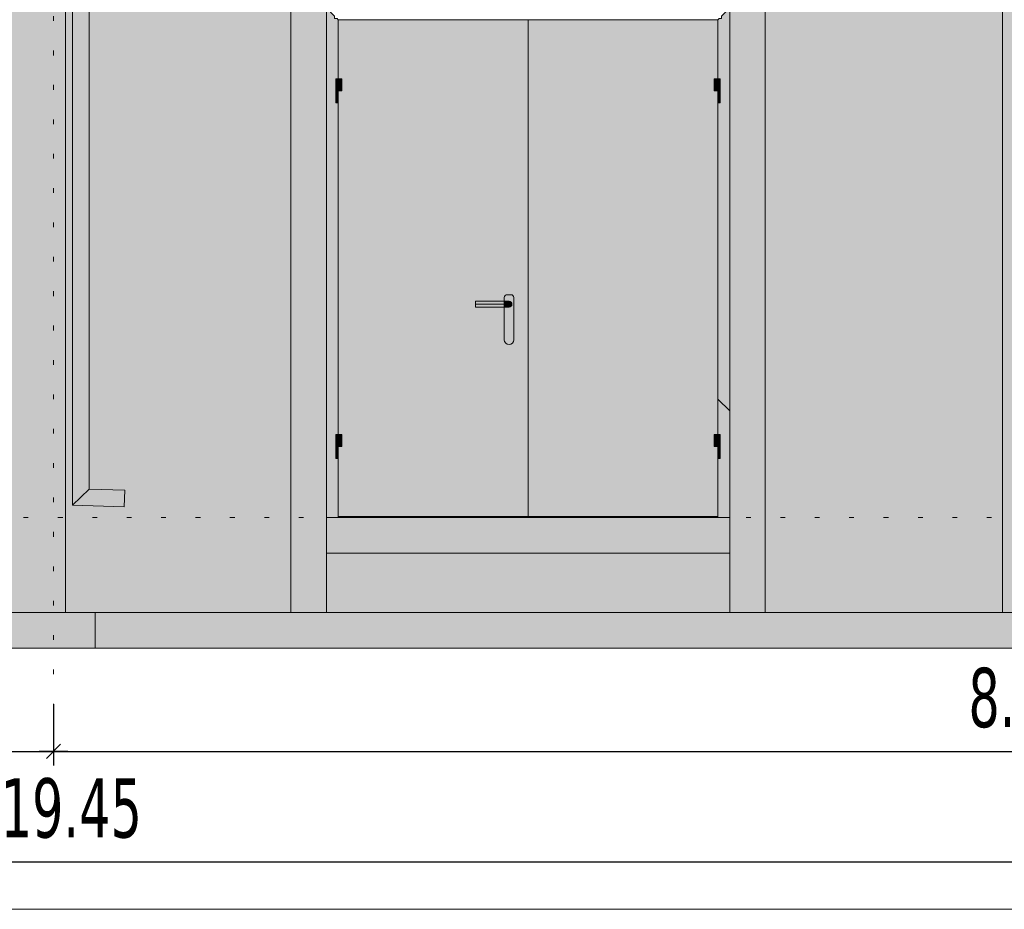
# Model space of a CAD drawing. Header units: millimetres. Extents: x 0 to 1517, y -116 to 725.
# Tile 36 of 256: x 498 to 540, y 245 to 282. Entities that reach past the tile are written whole.
import ezdxf

# ---------------------------------------------------------------- set-up
doc = ezdxf.new("R2010")
doc.units = ezdxf.units.MM
doc.linetypes.add('CADWORK_2', pattern=[1.45, 0.2, -1.25])
doc.layers.add('Ech.1_100', color=7, linetype='Continuous')
doc.styles.add('tahoma-z-r', font='txt', dxfattribs={"width": 0.704918})
doc.dimstyles.new('ISO-25', dxfattribs={"dimtxt": 2.5, "dimasz": 2.5, "dimexe": 1.25, "dimexo": 0.625, "dimtad": 1, "dimtxsty": 'Standard', "dimcen": 2.5, "dimadec": 0, "dimazin": 0, "dimtfac": 1, "dimtmove": 0, "dimatfit": 3, "dimfxl": 1, "dimarcsym": 0})

# ---------------------------------------------------------------- blocks, each defined once
blk = doc.blocks.new('cw-dimension-symbol2')
at = {"color": 0, "linetype": 'Continuous', "lineweight": -2}
for p, q in [((-1, 0), (1, 0)), ((-0.5, -0.5), (0.5, 0.5))]:
    blk.add_line(p, q, dxfattribs=at)
blk = doc.blocks.new('*D81')
at = {"layer": 'Defpoints', "color": 0}
for p in [(416.503, 253.457), (499.503, 253.457), (499.503, 251.457)]:
    blk.add_point(p, dxfattribs=at)
at = {"layer": 'Ech.1_100', "color": 0, "linetype": 'Continuous', "lineweight": -2}
for p, q in [((416.503, 253.457), (416.503, 250.857)), ((499.503, 253.457), (499.503, 250.857)), ((417.103, 251.457), (498.903, 251.457))]:
    blk.add_line(p, q, dxfattribs=at)
at = {"layer": 'Ech.1_100', "color": 0, "lineweight": -2, "xscale": 0.6000000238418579, "yscale": 0.6000000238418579, "zscale": 0.6000000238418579, "rotation": 180}
blk.add_blockref('cw-dimension-symbol2', (416.503, 251.457), dxfattribs=at)
at = {"layer": 'Ech.1_100', "color": 0, "lineweight": -2, "xscale": 0.6000000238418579, "yscale": 0.6000000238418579, "zscale": 0.6000000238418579}
blk.add_blockref('cw-dimension-symbol2', (499.503, 251.457), dxfattribs=at)
at = {"layer": 'Ech.1_100', "color": 7, "linetype": 'Continuous', "lineweight": 5, "insert": (458.003, 253.707), "char_height": 2.5, "attachment_point": 5, "style": 'tahoma-z-r'}
blk.add_mtext('8.30', dxfattribs=at)
blk = doc.blocks.new('*D82')
at = {"layer": 'Defpoints', "color": 0}
for p in [(499.503, 253.457), (582.503, 253.457), (582.503, 251.457)]:
    blk.add_point(p, dxfattribs=at)
at = {"layer": 'Ech.1_100', "color": 0, "linetype": 'Continuous', "lineweight": -2}
for p, q in [((499.503, 253.457), (499.503, 250.857)), ((582.503, 253.457), (582.503, 250.857)), ((500.103, 251.457), (581.903, 251.457))]:
    blk.add_line(p, q, dxfattribs=at)
at = {"layer": 'Ech.1_100', "color": 0, "lineweight": -2, "xscale": 0.6000000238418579, "yscale": 0.6000000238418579, "zscale": 0.6000000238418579, "rotation": 180}
blk.add_blockref('cw-dimension-symbol2', (499.503, 251.457), dxfattribs=at)
at = {"layer": 'Ech.1_100', "color": 0, "lineweight": -2, "xscale": 0.6000000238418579, "yscale": 0.6000000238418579, "zscale": 0.6000000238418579}
blk.add_blockref('cw-dimension-symbol2', (582.503, 251.457), dxfattribs=at)
at = {"layer": 'Ech.1_100', "color": 7, "linetype": 'Continuous', "lineweight": 5, "insert": (540.38, 253.707), "char_height": 2.5, "attachment_point": 5, "style": 'tahoma-z-r'}
blk.add_mtext('8.30', dxfattribs=at)
blk = doc.blocks.new('*D84')
at = {"layer": 'Defpoints', "color": 0}
for p in [(403.003, 248.803), (597.503, 248.803), (597.503, 246.803)]:
    blk.add_point(p, dxfattribs=at)
at = {"layer": 'Ech.1_100', "color": 0, "linetype": 'Continuous', "lineweight": -2}
for p, q in [((403.003, 248.803), (403.003, 246.203)), ((597.503, 248.803), (597.503, 246.203)), ((403.603, 246.803), (596.903, 246.803))]:
    blk.add_line(p, q, dxfattribs=at)
at = {"layer": 'Ech.1_100', "color": 0, "lineweight": -2, "xscale": 0.6000000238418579, "yscale": 0.6000000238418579, "zscale": 0.6000000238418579, "rotation": 180}
blk.add_blockref('cw-dimension-symbol2', (403.003, 246.803), dxfattribs=at)
at = {"layer": 'Ech.1_100', "color": 0, "lineweight": -2, "xscale": 0.6000000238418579, "yscale": 0.6000000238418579, "zscale": 0.6000000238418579}
blk.add_blockref('cw-dimension-symbol2', (597.503, 246.803), dxfattribs=at)
at = {"layer": 'Ech.1_100', "color": 7, "linetype": 'Continuous', "lineweight": 5, "insert": (500.253, 249.053), "char_height": 2.5, "attachment_point": 5, "style": 'tahoma-z-r'}
blk.add_mtext('19.45', dxfattribs=at)

msp = doc.modelspace()

# ---------------------------------------------------------------- hatches: boundary and pattern name
at = {"layer": 'Ech.1_100', "linetype": 'Continuous', "lineweight": 5, "true_color": 0xdcdcdc, "transparency": 33554687}
for points in [[(541.003, 294.11), (539.503, 294.11), (539.503, 257.317), (541.003, 257.317), (541.003, 294.11)], [(529.503, 291.61), (528.97, 291.61), (528.97, 291.067), (528.47, 291.067), (528.47, 291.61), (528.003, 291.61), (528.003, 257.317), (529.503, 257.317), (529.503, 291.61)], [(500.003, 291.317), (498.003, 291.317), (498.003, 287.357), (497.503, 287.357), (497.503, 257.317), (500.003, 257.317), (500.003, 291.317)], [(509.503, 257.317), (511.003, 257.317), (511.003, 289.537), (509.503, 289.492), (509.503, 257.317)], [(511.003, 259.817), (528.003, 259.817), (528.003, 261.317), (511.003, 261.317), (511.003, 259.817)], [(501.253, 257.317), (496.253, 257.317), (496.253, 255.817), (501.253, 255.817), (501.253, 257.317)], [(541.003, 257.317), (501.253, 257.317), (501.253, 255.817), (541.003, 255.817), (541.003, 257.317)]]:
    msp.add_hatch(color=254, dxfattribs=at).paths.add_polyline_path(points)
at = {"layer": 'Ech.1_100', "linetype": 'Continuous', "lineweight": 5, "true_color": 0xf8f8f8, "transparency": 33554687}
for points in [[(529.503, 257.317), (539.503, 257.317), (539.503, 291.067), (539.003, 291.067), (539.003, 291.61), (538.187, 291.61), (538.187, 291.067), (537.687, 291.067), (537.687, 291.61), (536.87, 291.61), (536.87, 291.067), (536.37, 291.067), (536.37, 291.61), (535.553, 291.61), (535.553, 291.067), (535.053, 291.067), (535.053, 291.61), (534.237, 291.61), (534.237, 291.067), (533.737, 291.067), (533.737, 291.61), (532.92, 291.61), (532.92, 291.067), (532.42, 291.067), (532.42, 291.61), (531.603, 291.61), (531.603, 291.067), (531.103, 291.067), (531.103, 291.61), (530.287, 291.61), (530.287, 291.067), (529.787, 291.067), (529.787, 291.61), (529.503, 291.61), (529.503, 257.317)], [(509.503, 290.62), (507.425, 290.62), (504.634, 291.317), (500.003, 291.317), (500.003, 257.317), (509.503, 257.317), (509.503, 289.492), (501.003, 289.237), (501.003, 262.517), (502.503, 262.472), (502.482, 261.773), (500.303, 261.838), (500.303, 289.917), (509.503, 290.193), (509.503, 290.62)], [(527.353, 261.367), (511.653, 261.367), (511.653, 261.317), (527.353, 261.317), (527.353, 261.367)], [(528.003, 259.817), (511.003, 259.817), (511.003, 257.317), (528.003, 257.317), (528.003, 259.817)]]:
    msp.add_hatch(color=7, dxfattribs=at).paths.add_polyline_path(points)
at = {"layer": 'Ech.1_100', "linetype": 'Continuous', "lineweight": 5, "true_color": 0xd7d7ea, "transparency": 33554687}
for points in [[(501.003, 289.237), (500.303, 289.917), (500.303, 261.838), (501.003, 262.517), (501.003, 289.237)], [(500.303, 261.838), (502.482, 261.773), (502.503, 262.472), (501.003, 262.517), (500.303, 261.838)]]:
    msp.add_hatch(color=254, dxfattribs=at).paths.add_polyline_path(points)
at = {"layer": 'Ech.1_100', "linetype": 'Continuous', "lineweight": 5, "true_color": 0xb3b3b3, "transparency": 33554687}
for points in [[(511.003, 261.317), (511.503, 261.317), (511.503, 263.817), (511.403, 263.817), (511.403, 264.817), (511.503, 264.817), (511.503, 278.817), (511.403, 278.817), (511.403, 279.817), (511.503, 279.817), (511.503, 282.317), (511.453, 282.367), (511.353, 282.367), (511.353, 282.467), (511.003, 282.817), (511.003, 261.317)], [(527.653, 282.367), (527.553, 282.367), (527.503, 282.317), (527.503, 279.817), (527.603, 279.817), (527.603, 278.817), (527.503, 278.817), (527.503, 266.317), (528.003, 265.817), (528.003, 282.817), (527.653, 282.467), (527.653, 282.367)], [(527.503, 264.817), (527.603, 264.817), (527.603, 263.817), (527.503, 263.817), (527.503, 261.317), (528.003, 261.317), (528.003, 265.817), (527.503, 266.317), (527.503, 264.817)], [(511.653, 261.367), (511.503, 261.367), (511.503, 261.317), (511.653, 261.317), (511.653, 261.367)], [(527.353, 261.317), (527.503, 261.317), (527.503, 261.367), (527.353, 261.367), (527.353, 261.317)]]:
    msp.add_hatch(color=253, dxfattribs=at).paths.add_polyline_path(points)
at = {"layer": 'Ech.1_100', "linetype": 'Continuous', "lineweight": 5, "true_color": 0xb3d6f7, "transparency": 33554687}
h = msp.add_hatch(color=254, dxfattribs=at)
h.paths.add_polyline_path([(519.503, 282.317), (511.503, 282.317), (511.503, 279.817), (511.653, 279.817), (511.653, 279.317), (511.503, 279.317), (511.503, 264.817), (511.653, 264.817), (511.653, 264.317), (511.503, 264.317), (511.503, 261.367), (519.503, 261.367), (519.503, 270.476), (519.503, 282.317)])
h.paths.add_polyline_path([(518.903, 270.476), (518.903, 268.817, -1), (518.503, 268.817), (518.503, 270.192), (517.293, 270.192), (517.293, 270.442), (518.503, 270.442), (518.503, 270.597, -0.414214), (518.623, 270.717), (518.783, 270.717, -0.414214), (518.903, 270.598), (518.903, 270.476)])
msp.add_hatch(color=254, dxfattribs=at).paths.add_polyline_path([(519.503, 261.367), (527.503, 261.367), (527.503, 264.317), (527.353, 264.317), (527.353, 264.817), (527.503, 264.817), (527.503, 279.317), (527.353, 279.317), (527.353, 279.817), (527.503, 279.817), (527.503, 282.317), (519.503, 282.317), (519.503, 261.367)])
at = {"layer": 'Ech.1_100', "linetype": 'Continuous', "lineweight": 5, "true_color": 0xc7c7c7, "transparency": 33554687}
for points in [[(511.403, 279.317), (511.503, 279.317), (511.503, 279.817), (511.403, 279.817), (511.403, 279.317)], [(511.503, 279.317), (511.653, 279.317), (511.653, 279.817), (511.503, 279.817), (511.503, 279.317)], [(527.353, 279.317), (527.503, 279.317), (527.503, 279.817), (527.353, 279.817), (527.353, 279.317)], [(527.503, 279.317), (527.603, 279.317), (527.603, 279.817), (527.503, 279.817), (527.503, 279.317)], [(511.403, 278.817), (511.503, 278.817), (511.503, 279.317), (511.403, 279.317), (511.403, 278.817)], [(527.503, 278.817), (527.603, 278.817), (527.603, 279.317), (527.503, 279.317), (527.503, 278.817)], [(518.783, 270.717), (518.623, 270.717, 0.414214), (518.503, 270.597), (518.503, 270.442), (518.703, 270.442, -1), (518.703, 270.192), (518.503, 270.192), (518.503, 268.817, 1), (518.903, 268.817), (518.903, 270.598, 0.414214), (518.783, 270.717)], [(518.503, 270.442), (517.293, 270.442), (517.293, 270.317), (518.503, 270.317), (518.503, 270.442)], [(517.293, 270.192), (518.503, 270.192), (518.503, 270.317), (517.293, 270.317), (517.293, 270.192)], [(518.703, 270.442), (518.503, 270.442), (518.503, 270.317), (518.828, 270.317, 0.414214), (518.703, 270.442)], [(518.828, 270.317), (518.503, 270.317), (518.503, 270.192), (518.703, 270.192, 0.414214), (518.828, 270.317)], [(511.403, 264.317), (511.503, 264.317), (511.503, 264.817), (511.403, 264.817), (511.403, 264.317)], [(511.503, 264.317), (511.653, 264.317), (511.653, 264.817), (511.503, 264.817), (511.503, 264.317)], [(527.353, 264.317), (527.503, 264.317), (527.503, 264.817), (527.353, 264.817), (527.353, 264.317)], [(527.503, 264.317), (527.603, 264.317), (527.603, 264.817), (527.503, 264.817), (527.503, 264.317)], [(511.403, 263.817), (511.503, 263.817), (511.503, 264.317), (511.403, 264.317), (511.403, 263.817)], [(527.503, 263.817), (527.603, 263.817), (527.603, 264.317), (527.503, 264.317), (527.503, 263.817)]]:
    msp.add_hatch(color=9, dxfattribs=at).paths.add_polyline_path(points)

# ---------------------------------------------------------------- linework, layer by layer
at = {"layer": 'Ech.1_100', "color": 7, "linetype": 'Continuous', "lineweight": 5}
for points in [[(926.704, 244.798), (926.704, 457.821), (334.895, 457.821), (334.895, 244.798), (926.704, 244.798)], [(541.003, 294.11), (539.503, 294.11), (539.503, 257.317), (541.003, 257.317), (541.003, 294.11)], [(529.503, 291.61), (528.97, 291.61), (528.97, 291.067), (528.47, 291.067), (528.47, 291.61), (528.003, 291.61), (528.003, 257.317), (529.503, 257.317), (529.503, 291.61)], [(500.003, 291.317), (498.003, 291.317), (498.003, 287.357), (497.503, 287.357), (497.503, 257.317), (500.003, 257.317), (500.003, 291.317)], [(509.503, 290.62), (507.425, 290.62), (504.634, 291.317), (500.003, 291.317), (500.003, 257.317), (509.503, 257.317), (509.503, 289.492), (501.003, 289.237), (501.003, 262.517), (502.503, 262.472), (502.482, 261.773), (500.303, 261.838), (500.303, 289.917), (509.503, 290.193), (509.503, 290.62)], [(501.003, 289.237), (500.303, 289.917), (500.303, 261.838), (501.003, 262.517), (501.003, 289.237)], [(509.503, 257.317), (511.003, 257.317), (511.003, 289.537), (509.503, 289.492), (509.503, 257.317)], [(511.003, 261.317), (511.503, 261.317), (511.503, 263.817), (511.403, 263.817), (511.403, 264.817), (511.503, 264.817), (511.503, 278.817), (511.403, 278.817), (511.403, 279.817), (511.503, 279.817), (511.503, 282.317), (511.453, 282.367), (511.353, 282.367), (511.353, 282.467), (511.003, 282.817), (511.003, 261.317)], [(527.653, 282.367), (527.553, 282.367), (527.503, 282.317), (527.503, 279.817), (527.603, 279.817), (527.603, 278.817), (527.503, 278.817), (527.503, 266.317), (528.003, 265.817), (528.003, 282.817), (527.653, 282.467), (527.653, 282.367)], [(519.503, 282.317), (511.503, 282.317), (511.503, 279.817), (511.653, 279.817), (511.653, 279.317), (511.503, 279.317), (511.503, 264.817), (511.653, 264.817), (511.653, 264.317), (511.503, 264.317), (511.503, 261.367), (519.503, 261.367), (519.503, 270.476), (519.503, 282.317)], [(519.503, 261.367), (527.503, 261.367), (527.503, 264.317), (527.353, 264.317), (527.353, 264.817), (527.503, 264.817), (527.503, 279.317), (527.353, 279.317), (527.353, 279.817), (527.503, 279.817), (527.503, 282.317), (519.503, 282.317), (519.503, 261.367)], [(511.403, 279.317), (511.503, 279.317), (511.503, 279.817), (511.403, 279.817), (511.403, 279.317)], [(511.503, 279.317), (511.653, 279.317), (511.653, 279.817), (511.503, 279.817), (511.503, 279.317)], [(527.353, 279.317), (527.503, 279.317), (527.503, 279.817), (527.353, 279.817), (527.353, 279.317)], [(527.503, 279.317), (527.603, 279.317), (527.603, 279.817), (527.503, 279.817), (527.503, 279.317)], [(511.403, 278.817), (511.503, 278.817), (511.503, 279.317), (511.403, 279.317), (511.403, 278.817)], [(527.503, 278.817), (527.603, 278.817), (527.603, 279.317), (527.503, 279.317), (527.503, 278.817)], [(518.503, 270.442), (517.293, 270.442), (517.293, 270.317), (518.503, 270.317), (518.503, 270.442)], [(517.293, 270.192), (518.503, 270.192), (518.503, 270.317), (517.293, 270.317), (517.293, 270.192)], [(527.503, 264.817), (527.603, 264.817), (527.603, 263.817), (527.503, 263.817), (527.503, 261.317), (528.003, 261.317), (528.003, 265.817), (527.503, 266.317), (527.503, 264.817)], [(511.403, 264.317), (511.503, 264.317), (511.503, 264.817), (511.403, 264.817), (511.403, 264.317)], [(511.503, 264.317), (511.653, 264.317), (511.653, 264.817), (511.503, 264.817), (511.503, 264.317)], [(527.353, 264.317), (527.503, 264.317), (527.503, 264.817), (527.353, 264.817), (527.353, 264.317)], [(527.503, 264.317), (527.603, 264.317), (527.603, 264.817), (527.503, 264.817), (527.503, 264.317)], [(511.403, 263.817), (511.503, 263.817), (511.503, 264.317), (511.403, 264.317), (511.403, 263.817)], [(527.503, 263.817), (527.603, 263.817), (527.603, 264.317), (527.503, 264.317), (527.503, 263.817)], [(500.303, 261.838), (502.482, 261.773), (502.503, 262.472), (501.003, 262.517), (500.303, 261.838)], [(511.003, 259.817), (528.003, 259.817), (528.003, 261.317), (511.003, 261.317), (511.003, 259.817)], [(511.653, 261.367), (511.503, 261.367), (511.503, 261.317), (511.653, 261.317), (511.653, 261.367)], [(527.353, 261.367), (511.653, 261.367), (511.653, 261.317), (527.353, 261.317), (527.353, 261.367)], [(527.353, 261.317), (527.503, 261.317), (527.503, 261.367), (527.353, 261.367), (527.353, 261.317)], [(528.003, 259.817), (511.003, 259.817), (511.003, 257.317), (528.003, 257.317), (528.003, 259.817)], [(501.253, 257.317), (496.253, 257.317), (496.253, 255.817), (501.253, 255.817), (501.253, 257.317)], [(541.003, 257.317), (501.253, 257.317), (501.253, 255.817), (541.003, 255.817), (541.003, 257.317)]]:
    msp.add_lwpolyline(points, close=True, dxfattribs=at)
at = {"layer": 'Ech.1_100', "color": 9, "linetype": 'CADWORK_2', "lineweight": 5, "elevation": 25}
msp.add_lwpolyline([(499.503, 292.613), (499.503, 251.457)], dxfattribs=at)
at = {"layer": 'Ech.1_100', "color": 7, "linetype": 'Continuous', "lineweight": 5}
msp.add_lwpolyline([(529.503, 291.61), (529.503, 257.317), (529.503, 257.317), (539.503, 257.317), (539.503, 291.067)], dxfattribs=at)
for points in [[(518.903, 270.476), (518.903, 268.817, -1), (518.503, 268.817), (518.503, 270.192), (517.293, 270.192), (517.293, 270.442), (518.503, 270.442), (518.503, 270.597, -0.414214), (518.623, 270.717), (518.783, 270.717, -0.414214), (518.903, 270.598), (518.903, 270.476)], [(518.783, 270.717), (518.623, 270.717, 0.414214), (518.503, 270.597), (518.503, 270.442), (518.703, 270.442, -1), (518.703, 270.192), (518.503, 270.192), (518.503, 268.817, 1), (518.903, 268.817), (518.903, 270.598, 0.414214), (518.783, 270.717)], [(518.703, 270.442), (518.503, 270.442), (518.503, 270.317), (518.828, 270.317, 0.414214), (518.703, 270.442)], [(518.828, 270.317), (518.503, 270.317), (518.503, 270.192), (518.703, 270.192, 0.414214), (518.828, 270.317)]]:
    msp.add_lwpolyline(points, format="xyb", close=True, dxfattribs=at)
at = {"layer": 'Ech.1_100', "color": 1, "linetype": 'CADWORK_2', "lineweight": 5, "elevation": 25}
msp.add_lwpolyline([(382.242, 261.317), (607.976, 261.317)], dxfattribs=at)

# ---------------------------------------------------------------- dimensions: what is measured, and where the dimension line sits
at = {"layer": 'Ech.1_100', "color": 7, "linetype": 'Continuous', "lineweight": 5}
for base, p1, p2, text, override, picture, middle in [((499.503, 251.457), (416.503, 253.457), (499.503, 253.457), '8.30', {"dimtxt": 2.5, "dimasz": 0.6, "dimexe": 0.6, "dimexo": 0, "dimgap": 0, "dimdec": 0, "dimlfac": 1, "dimtxsty": 'tahoma-z-r', "dimblk": 'cw-dimension-symbol2', "dimclrt": 7, "dimtmove": 2}, '*D81', (458.003, 253.707)), ((582.503, 251.457), (499.503, 253.457), (582.503, 253.457), '8.30', {"dimtxt": 2.5, "dimasz": 0.6, "dimexe": 0.6, "dimexo": 0, "dimgap": 0, "dimdec": 0, "dimlfac": 1, "dimtxsty": 'tahoma-z-r', "dimblk": 'cw-dimension-symbol2', "dimclrt": 7, "dimtmove": 2}, '*D82', (540.38, 253.707)), ((597.503, 246.803), (403.003, 248.803), (597.503, 248.803), '19.45', {"dimtxt": 2.5, "dimasz": 0.6, "dimexe": 0.6, "dimexo": 0, "dimgap": 0, "dimdec": 2, "dimlfac": 1, "dimtxsty": 'tahoma-z-r', "dimblk": 'cw-dimension-symbol2', "dimclrt": 7, "dimtmove": 2}, '*D84', (500.253, 249.053))]:
    dim = msp.add_linear_dim(base=base, p1=p1, p2=p2, angle=0, text=text, dimstyle='ISO-25', override=override, dxfattribs=at)
    dim.commit()
    dim.dimension.update_dxf_attribs({"geometry": picture, "text_midpoint": middle, "dimtype": 161})

doc.saveas('drawing.dxf')
